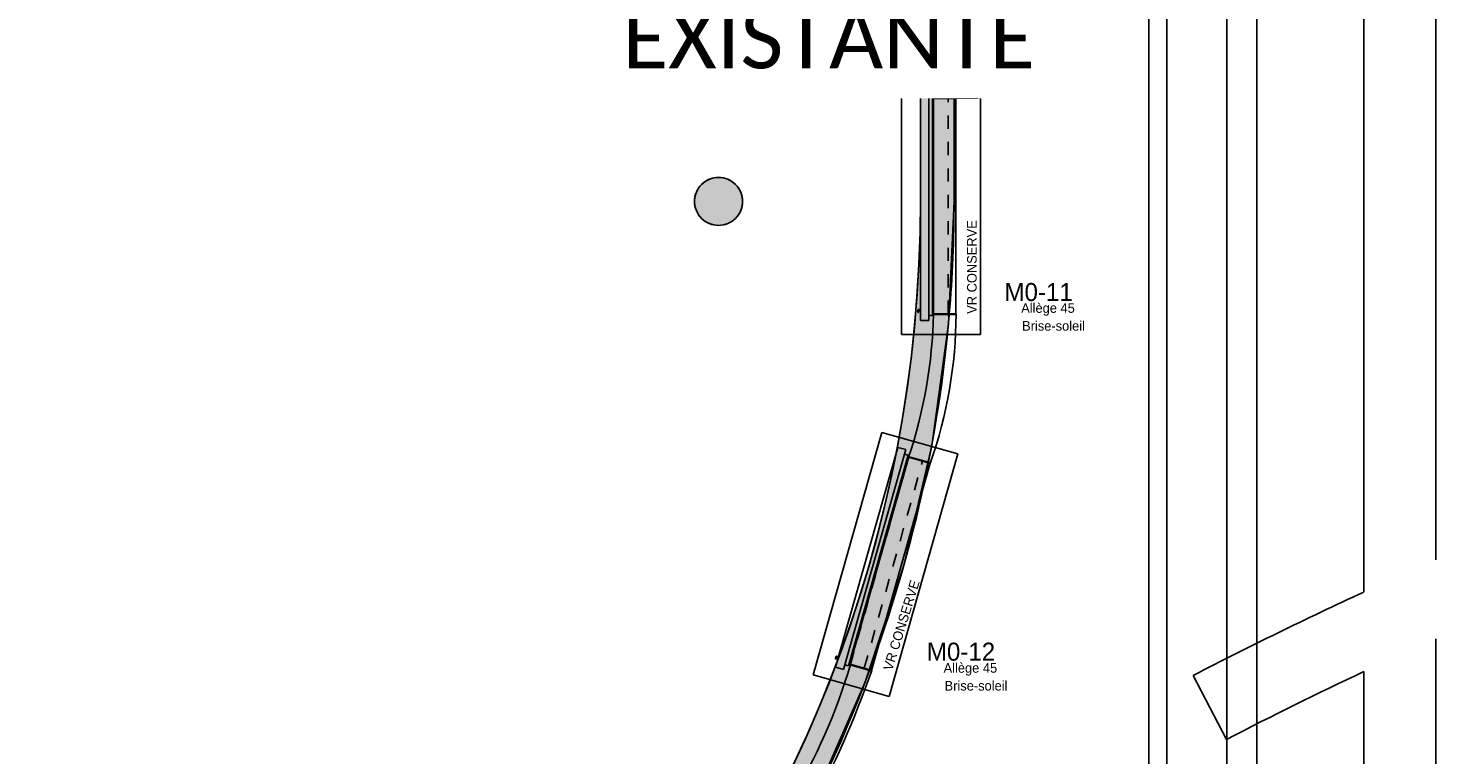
# Model space of a CAD drawing. Extents: x -24342 to 73038, y -9656 to 30949.
# Tile 17 of 118: x 2303 to 3475, y -3904 to -3300. Entities that reach past the tile are written whole.
import ezdxf
from ezdxf import colors
from ezdxf.entities.mleader import LeaderData, LeaderLine
from ezdxf.math import Vec2, Vec3

# ---------------------------------------------------------------- set-up
doc = ezdxf.new("R2010")
doc.units = 0
doc.set_wipeout_variables(frame=1)
for name, pattern in [('21.0032_xref_rdc_02_pro$0$Points tirets', [670.277762, 352.777767, -176.388884, 0, -141.111112]), ('21.0032_xref_rdc_02_pro$0$Tirets A', [220, 110, -110]), ('21.0032_xref_rdc_02_pro$0$Traits', [564.444447, 282.222223, -282.222223]), ('21.0032_xref_rdc_02_pro$0$Wipeout_Contour', [1000, 0, -1000]), ('ACAD_ISO12W100', [21, 12, -3, 0, -3, 0, -3])]:
    doc.linetypes.add(name, pattern=pattern)
for name, color, linetype in [('0_XREF', 250, 'Continuous'), ('21.0032_xref_rdc_02_pro$0$00-00 nomenclature fenetres amphi 300', 251, 'Continuous'), ('21.0032_xref_rdc_02_pro$0$01-01 Terrain 3D.Terrain', 251, 'Continuous'), ('21.0032_xref_rdc_02_pro$0$02-06 Poutre.Construction', 251, 'Continuous'), ('21.0032_xref_rdc_02_pro$0$06-05 Texte 50ème 20ème - DCE.Texte', 251, 'Continuous'), ('21.0032_xref_rdc_02_pro$0$08-01 2D Dessin général.2D', 251, 'Continuous'), ('21.0032_xref_rdc_02_pro$0$08-01 contour hachures', 251, 'Continuous'), ('21.0032_xref_rdc_02_pro$0$A-AREA-____-OTLN.Modèle IFC', 251, 'Continuous'), ('21.0032_xref_rdc_02_pro$0$A-GLAZ-____-OTLN.Modèle IFC', 251, 'Continuous'), ('21.0032_xref_rdc_02_pro$0$A-WALL-____-OTLN.Modèle IFC', 251, 'Continuous'), ('21.0032_xref_rdc_02_pro$0$C-TOPO-____-OTLN.Modèle IFC', 251, 'Continuous'), ('21.0032_xref_rdc_02_pro$0$S-COLS-____-OTLN.Modèle IFC', 251, 'Continuous'), ('2_INCENDIE', 30, 'Continuous')]:
    doc.layers.add(name, color=color, linetype=linetype)
doc.styles.add('21.0032_xref_rdc_02_pro$0$Standard', font='txt')
doc.styles.add('21.0032_xref_rdc_02_pro$0$STYLE_GENERE_3', font='txt')
doc.styles.get("Standard").update_dxf_attribs({"font": 'calibri.ttf'})

# ---------------------------------------------------------------- blocks, each defined once
blk = doc.blocks.new('21.0032_xref_rdc_02_pro$0$Percement_1_1')
at = {"linetype": '21.0032_xref_rdc_02_pro$0$Wipeout_Contour', "ltscale": 182088.183279}
blk.add_wipeout([(30730, -33585), (30740, -33585), (30740, -33575), (30730, -33575)], dxfattribs=at).dxf.layer = '21.0032_xref_rdc_02_pro$0$A-WALL-____-OTLN.Modèle IFC'
at = {"layer": '21.0032_xref_rdc_02_pro$0$A-WALL-____-OTLN.Modèle IFC', "linetype": '21.0032_xref_rdc_02_pro$0$Points tirets'}
blk.add_line((30940, -33580), (30530, -33580), dxfattribs=at)
at = {"layer": '21.0032_xref_rdc_02_pro$0$A-WALL-____-OTLN.Modèle IFC', "linetype": 'Continuous', "flags": 128}
for points in [[(30740, -33575), (30730, -33575)], [(30730, -33575), (30730, -33585)], [(30730, -33585), (30740, -33585)], [(30740, -33585), (30740, -33575)]]:
    blk.add_lwpolyline(points, dxfattribs=at)
blk = doc.blocks.new('21.0032_xref_rdc_02_pro$0$Percement_4_1')
at = {"linetype": '21.0032_xref_rdc_02_pro$0$Wipeout_Contour', "ltscale": 311241.314678}
blk.add_wipeout([(30730, -31440), (30730, -31710), (30730, -33575), (30740, -33575), (30740, -31710), (30740, -31430), (30730, -31430)], dxfattribs=at).dxf.layer = '21.0032_xref_rdc_02_pro$0$A-WALL-____-OTLN.Modèle IFC'
at = {"layer": '21.0032_xref_rdc_02_pro$0$A-WALL-____-OTLN.Modèle IFC', "linetype": '21.0032_xref_rdc_02_pro$0$Points tirets'}
blk.add_line((30940, -32505), (30530, -32505), dxfattribs=at)
at = {"layer": '21.0032_xref_rdc_02_pro$0$A-WALL-____-OTLN.Modèle IFC', "linetype": 'Continuous', "flags": 128}
for points in [[(30740, -31430), (30730, -31430)], [(30730, -31430), (30730, -31440), (30730, -31710), (30730, -33575)], [(30740, -33575), (30740, -31710), (30740, -31430)]]:
    blk.add_lwpolyline(points, dxfattribs=at)
blk = doc.blocks.new('21.0032_xref_rdc_02_pro$0$Mur_4_1', base_point=(30600, -34440))
at = {"layer": '21.0032_xref_rdc_02_pro$0$A-WALL-____-OTLN.Modèle IFC', "linetype": 'Continuous'}
for points in [[(30460, -31430), (30460, -31710), (30730, -31440), (30730, -31430)], [(30460, -31710), (30730, -31710), (30730, -31440)], [(30460, -34440), (30740, -34440), (30740, -33585), (30730, -33585), (30730, -33580), (30730, -33575), (30730, -31710), (30460, -31710)]]:
    blk.add_hatch(color=256, dxfattribs=at).paths.add_polyline_path(points)
at = {"layer": '21.0032_xref_rdc_02_pro$0$A-WALL-____-OTLN.Modèle IFC', "linetype": 'Continuous', "flags": 128}
for points in [[(30730, -31430), (30460, -31430)], [(30460, -31710), (30460, -34440)], [(30740, -34440), (30740, -33585)]]:
    blk.add_lwpolyline(points, dxfattribs=at)
blk = doc.blocks.new('21.0032_xref_rdc_02_pro$0$Percement_12_1')
at = {"linetype": '21.0032_xref_rdc_02_pro$0$Wipeout_Contour', "ltscale": 194811.870511}
blk.add_wipeout([(30029, -38335), (30025, -38344), (30035, -38348), (30038, -38339)], dxfattribs=at).dxf.layer = '21.0032_xref_rdc_02_pro$0$A-WALL-____-OTLN.Modèle IFC'
at = {"layer": '21.0032_xref_rdc_02_pro$0$A-WALL-____-OTLN.Modèle IFC', "linetype": 'Continuous', "flags": 128}
for points in [[(30029, -38335), (30025, -38344)], [(30025, -38344), (30035, -38348)], [(30038, -38339), (30029, -38335)], [(30035, -38348), (30038, -38339)]]:
    blk.add_lwpolyline(points, dxfattribs=at)
blk = doc.blocks.new('21.0032_xref_rdc_02_pro$0$Percement_13_1')
at = {"linetype": '21.0032_xref_rdc_02_pro$0$Wipeout_Contour', "ltscale": 187359.423329}
blk.add_wipeout([(30690, -35385), (30700, -35386), (30701, -35376), (30691, -35375)], dxfattribs=at).dxf.layer = '21.0032_xref_rdc_02_pro$0$A-WALL-____-OTLN.Modèle IFC'
at = {"layer": '21.0032_xref_rdc_02_pro$0$A-WALL-____-OTLN.Modèle IFC', "linetype": 'Continuous', "flags": 128}
for points in [[(30691, -35375), (30690, -35385)], [(30701, -35376), (30691, -35375)], [(30700, -35386), (30701, -35376)], [(30690, -35385), (30700, -35386)]]:
    blk.add_lwpolyline(points, dxfattribs=at)
blk = doc.blocks.new('21.0032_xref_rdc_02_pro$0$Mur_5_1', base_point=(20620, -45429))
at = {"layer": '21.0032_xref_rdc_02_pro$0$A-WALL-____-OTLN.Modèle IFC', "linetype": 'Continuous'}
for points in [[(30460, -34440, -0.38226), (20760, -45274), (20760, -45555, 0.041552), (22581, -45204), (22579, -45194), (22588, -45192), (22591, -45201, 0.02809), (23778, -44794), (23774, -44784), (23784, -44781), (23787, -44790, 0.040226), (25390, -43979), (25385, -43971), (25394, -43966), (25399, -43974, 0.02835), (26440, -43253), (26434, -43245), (26442, -43238), (26448, -43246, 0.040092), (27765, -42034), (27758, -42027), (27764, -42020), (27772, -42027, 0.028357), (28577, -41049), (28569, -41043), (28575, -41035), (28583, -41041, 0.040091), (29521, -39516), (29512, -39512), (29517, -39503), (29526, -39507, 0.028338), (30035, -38348), (30025, -38344), (30029, -38335), (30038, -38339, 0.067979), (30700, -35386), (30690, -35385), (30691, -35375), (30701, -35376, 0.020952), (30740, -34440)], [(30701, -35376), (30700, -35386, 0.000224)], [(30035, -38348, 0.000224), (30038, -38339)], [(29521, -39516, 0.000224), (29526, -39507)], [(28583, -41041), (28577, -41049, 0.000224)], [(27765, -42034, 0.000224), (27772, -42027)], [(26448, -43246), (26440, -43253, 0.000224)], [(25399, -43974), (25390, -43979, 0.000224)], [(23778, -44794, 0.000224), (23787, -44790)], [(22581, -45204, 0.000224), (22591, -45201)], [(20760, -45274, -0.006453), (20480, -45301), (20760, -45555)], [(20480, -45301), (20480, -45582, 0.00629), (20760, -45555)]]:
    blk.add_hatch(color=256, dxfattribs=at).paths.add_polyline_path(points)
at = {"layer": '21.0032_xref_rdc_02_pro$0$A-WALL-____-OTLN.Modèle IFC', "linetype": 'Continuous', "flags": 128}
blk.add_lwpolyline([(20480, -45301), (20480, -45582)], dxfattribs=at)
at = {"layer": '21.0032_xref_rdc_02_pro$0$A-WALL-____-OTLN.Modèle IFC', "linetype": 'Continuous'}
for radius, start, end in [(10900, 274.8417, 0), (11180, 355.1988, 0), (11180, 339.5918, 355.1476), (11180, 333.0477, 339.5406), (11180, 323.8131, 332.9964), (11180, 317.2647, 323.7619), (11180, 308.03, 317.2135), (11180, 301.4832, 307.9788), (11180, 292.2178, 301.432), (11180, 285.7304, 292.1666), (11180, 276.1617, 285.6792)]:
    blk.add_arc((19560, -34440), radius, start, end, dxfattribs=at)
blk = doc.blocks.new('21.0032_xref_rdc_02_pro$0$Forme_1_1')
at = {"layer": '21.0032_xref_rdc_02_pro$0$C-TOPO-____-OTLN.Modèle IFC', "linetype": 'Continuous', "flags": 128}
for points in [[(20760, -45555), (21770, -45399), (22762, -45152), (23264, -44976), (23727, -44815), (24657, -44391), (25544, -43884), (26382, -43298), (27162, -42638), (27879, -41909), (27943, -41831), (28526, -41118), (29008, -40405), (29099, -40271), (29591, -39376), (30000, -38439), (30322, -37469), (30554, -36474), (30693, -35461), (30740, -34440), (30740, -32530), (30740, -32380)], [(32510, -32380), (32510, -32883), (32510, -34884), (32510, -39630)]]:
    blk.add_lwpolyline(points, dxfattribs=at)
blk = doc.blocks.new('21.0032_xref_rdc_02_pro$0$Mur_11_1', base_point=(32760, -39880))
at = {"linetype": '21.0032_xref_rdc_02_pro$0$Wipeout_Contour', "ltscale": 137308.163985}
blk.add_wipeout([(32510, -32380), (33010, -31880), (32510, -31880)], dxfattribs=at).dxf.layer = '21.0032_xref_rdc_02_pro$0$A-WALL-____-OTLN.Modèle IFC'
at = {"linetype": '21.0032_xref_rdc_02_pro$0$Wipeout_Contour', "ltscale": 194959.817278}
blk.add_wipeout([(32510, -32380), (32510, -39630), (33010, -39630), (33010, -32380)], dxfattribs=at).dxf.layer = '21.0032_xref_rdc_02_pro$0$A-WALL-____-OTLN.Modèle IFC'
at = {"linetype": '21.0032_xref_rdc_02_pro$0$Wipeout_Contour', "ltscale": 138015.223671}
blk.add_wipeout([(32510, -32380), (33010, -32380), (33010, -31880)], dxfattribs=at).dxf.layer = '21.0032_xref_rdc_02_pro$0$A-WALL-____-OTLN.Modèle IFC'
at = {"layer": '21.0032_xref_rdc_02_pro$0$A-WALL-____-OTLN.Modèle IFC', "linetype": 'Continuous', "flags": 128}
for points in [[(33010, -31880), (32510, -31880)], [(33010, -39630), (33010, -31880)], [(32510, -32380), (32510, -39630)]]:
    blk.add_lwpolyline(points, dxfattribs=at)
blk = doc.blocks.new('21.0032_xref_rdc_02_pro$0$Mur_219_1', base_point=(75589, -84280))
at = {"layer": '21.0032_xref_rdc_02_pro$0$01-01 Terrain 3D.Terrain', "linetype": 'Continuous', "flags": 128}
blk.add_lwpolyline([(32731, -38384), (33007, -38916)], dxfattribs=at)
at = {"layer": '21.0032_xref_rdc_02_pro$0$01-01 Terrain 3D.Terrain', "linetype": 'Continuous'}
for radius, start in [(32600, 114.6565), (32000, 115.1507)]:
    blk.add_arc((47750, -67318), radius, start, 117.4325, dxfattribs=at)
blk = doc.blocks.new('21.0032_xref_rdc_02_pro$0$Mur_223_1', base_point=(34750, -32030))
at = {"linetype": '21.0032_xref_rdc_02_pro$0$Wipeout_Contour', "ltscale": 222387.020823}
blk.add_wipeout([(34150, -54118), (34750, -54118), (34750, -32030), (34150, -32030)], dxfattribs=at).dxf.layer = '21.0032_xref_rdc_02_pro$0$01-01 Terrain 3D.Terrain'
at = {"layer": '21.0032_xref_rdc_02_pro$0$01-01 Terrain 3D.Terrain', "linetype": 'Continuous', "flags": 128}
for points in [[(34150, -32030), (34150, -37690)], [(34750, -37422), (34750, -32030)], [(34750, -54118), (34750, -38078)], [(34150, -38352), (34150, -54118)]]:
    blk.add_lwpolyline(points, dxfattribs=at)
blk = doc.blocks.new('21.0032_xref_rdc_02_pro$0$Poteau_9_1', base_point=(28780, -34440))
at = {"layer": '21.0032_xref_rdc_02_pro$0$S-COLS-____-OTLN.Modèle IFC', "linetype": 'Continuous'}
blk.add_hatch(color=256, dxfattribs=at).paths.add_polyline_path([(28580, -34440, 0.414214), (28780, -34640, 0.414214), (28980, -34440, 0.414214), (28780, -34240, 0.414214)])
at = {"layer": '21.0032_xref_rdc_02_pro$0$S-COLS-____-OTLN.Modèle IFC', "linetype": 'Continuous', "flags": 128}
blk.add_lwpolyline([(28580, -34440, 0.414214), (28780, -34640, 0.414214), (28980, -34440, 0.414214), (28780, -34240, 0.414214)], format="xyb", close=True, dxfattribs=at)
blk = doc.blocks.new('21.0032_xref_rdc_02_pro$0$Mur 1[9]_1', base_point=(8360, -48708))
at = {"layer": '21.0032_xref_rdc_02_pro$0$A-WALL-____-OTLN.Modèle IFC', "linetype": 'Continuous'}
for p, q in [((32360, -39480), (32360, -32530)), ((33260, -33261), (33259, -32711)), ((33260, -33261), (33260, -33858)), ((33260, -33858), (33260, -34343)), ((33260, -34343), (33259, -34841)), ((33259, -34841), (33260, -35230)), ((33260, -35230), (33260, -35589)), ((33260, -35589), (33260, -36171)), ((33260, -36171), (33259, -36645)), ((33260, -37114), (33259, -36645)), ((33260, -37114), (33259, -37762)), ((33260, -38160), (33259, -37762)), ((33260, -38801), (33260, -38160)), ((33260, -38801), (33259, -39197))]:
    blk.add_line(p, q, dxfattribs=at)
blk = doc.blocks.new('21.0032_xref_rdc_02_pro$0$Elément Modèle 2[16]_1', base_point=(29925, -36388))
at = {"layer": '21.0032_xref_rdc_02_pro$0$A-GLAZ-____-OTLN.Modèle IFC', "linetype": 'Continuous'}
for p, q in [((29754, -38314), (30272, -36486)), ((30339, -36505), (29821, -38333)), ((30357, -36552), (29861, -38303)), ((30272, -36486), (30339, -36505)), ((30328, -36544), (30357, -36552)), ((29873, -38296), (30364, -36564)), ((30053, -38342), (30540, -36619)), ((30354, -36561), (30364, -36564)), ((30537, -36618), (30362, -36569)), ((30364, -36564), (30538, -36613)), ((30539, -36619), (30537, -36618)), ((30538, -36613), (30541, -36614)), ((30539, -36619), (30541, -36614)), ((30540, -36619), (30539, -36619)), ((30540, -36619), (30542, -36614)), ((30541, -36614), (30542, -36614)), ((29752, -38246), (29753, -38244)), ((29757, -38247), (29752, -38246)), ((29753, -38244), (29754, -38240)), ((29753, -38244), (29758, -38246)), ((29758, -38224), (29754, -38240)), ((29758, -38246), (29757, -38247)), ((29761, -38223), (29758, -38224)), ((29759, -38242), (29758, -38246)), ((29759, -38242), (29761, -38233)), ((29778, -38227), (29761, -38223)), ((29761, -38233), (29776, -38237)), ((29861, -38303), (29832, -38295)), ((29873, -38296), (29864, -38293)), ((30048, -38345), (29873, -38296)), ((29875, -38291), (30049, -38341)), ((29821, -38333), (29754, -38314)), ((30050, -38346), (30048, -38345)), ((30049, -38341), (30052, -38341)), ((30050, -38346), (30052, -38341)), ((30051, -38346), (30050, -38346)), ((30051, -38346), (30053, -38342)), ((30052, -38341), (30053, -38342))]:
    blk.add_line(p, q, dxfattribs=at)
blk = doc.blocks.new('21.0032_xref_rdc_02_pro$0$Elément Modèle 2[20]_1', base_point=(30100, -33530))
at = {"layer": '21.0032_xref_rdc_02_pro$0$A-GLAZ-____-OTLN.Modèle IFC', "linetype": 'Continuous'}
for p, q in [((30460, -33530), (30530, -33530)), ((30460, -35430), (30460, -33530)), ((30530, -33530), (30530, -35430)), ((30530, -33570), (30560, -33570)), ((30560, -33570), (30560, -35390)), ((30560, -33580), (30570, -33580)), ((30570, -33580), (30751, -33580)), ((30570, -35380), (30570, -33580)), ((30751, -33585), (30570, -33585)), ((30751, -33580), (30754, -33580)), ((30754, -33585), (30751, -33585)), ((30754, -33580), (30755, -33580)), ((30754, -33585), (30754, -33580)), ((30755, -33585), (30754, -33585)), ((30755, -33585), (30755, -33580)), ((30755, -35375), (30755, -33585)), ((30442, -35340), (30440, -35342)), ((30440, -35342), (30440, -35359)), ((30440, -35363), (30440, -35359)), ((30440, -35365), (30440, -35363)), ((30440, -35363), (30445, -35363)), ((30445, -35365), (30440, -35365)), ((30460, -35340), (30442, -35340)), ((30445, -35359), (30445, -35350)), ((30445, -35350), (30460, -35350)), ((30445, -35359), (30445, -35363)), ((30445, -35363), (30445, -35365)), ((30570, -35380), (30560, -35380)), ((30570, -35375), (30751, -35375)), ((30751, -35380), (30570, -35380)), ((30751, -35375), (30754, -35375)), ((30754, -35380), (30751, -35380)), ((30754, -35375), (30755, -35375)), ((30754, -35380), (30754, -35375)), ((30755, -35380), (30754, -35380)), ((30755, -35380), (30755, -35375)), ((30530, -35430), (30460, -35430)), ((30560, -35390), (30530, -35390))]:
    blk.add_line(p, q, dxfattribs=at)
blk = doc.blocks.new('21.0032_xref_rdc_02_pro$0$Poutre_58_1', base_point=(30690, -35375))
at = {"layer": '21.0032_xref_rdc_02_pro$0$02-06 Poutre.Construction', "linetype": '21.0032_xref_rdc_02_pro$0$Tirets A'}
for p, q in [((30570, -35375), (30570, -33585)), ((30690, -33585), (30570, -33585)), ((30690, -35375), (30690, -33585)), ((30690, -35375), (30570, -35375))]:
    blk.add_line(p, q, dxfattribs=at)
blk = doc.blocks.new('21.0032_xref_rdc_02_pro$0$Poutre_59_1', base_point=(30690, -35375))
at = {"layer": '21.0032_xref_rdc_02_pro$0$02-06 Poutre.Construction', "linetype": '21.0032_xref_rdc_02_pro$0$Tirets A'}
for p, q in [((30570, -35375), (30570, -33585)), ((30690, -33585), (30570, -33585)), ((30690, -35375), (30690, -33585)), ((30690, -35375), (30570, -35375))]:
    blk.add_line(p, q, dxfattribs=at)
blk = doc.blocks.new('21.0032_xref_rdc_02_pro$0$Poutre_60_1', base_point=(30690, -35375))
at = {"layer": '21.0032_xref_rdc_02_pro$0$02-06 Poutre.Construction', "linetype": '21.0032_xref_rdc_02_pro$0$Tirets A'}
for p, q in [((30570, -35375), (30570, -33585)), ((30690, -33585), (30570, -33585)), ((30690, -35375), (30690, -33585)), ((30690, -35375), (30570, -35375))]:
    blk.add_line(p, q, dxfattribs=at)
blk = doc.blocks.new('21.0032_xref_rdc_02_pro$0$Poutre_61_1', base_point=(30690, -35375))
at = {"layer": '21.0032_xref_rdc_02_pro$0$02-06 Poutre.Construction', "linetype": '21.0032_xref_rdc_02_pro$0$Tirets A'}
for p, q in [((30570, -35375), (30570, -33585)), ((30690, -33585), (30570, -33585)), ((30690, -35375), (30690, -33585)), ((30690, -35375), (30570, -35375))]:
    blk.add_line(p, q, dxfattribs=at)
blk = doc.blocks.new('21.0032_xref_rdc_02_pro$0$Poutre_62_1', base_point=(29992, -38324))
at = {"layer": '21.0032_xref_rdc_02_pro$0$02-06 Poutre.Construction', "linetype": '21.0032_xref_rdc_02_pro$0$Tirets A'}
for p, q in [((29877, -38292), (30362, -36569)), ((29992, -38324), (30478, -36601)), ((30478, -36601), (30362, -36569)), ((29992, -38324), (29877, -38292))]:
    blk.add_line(p, q, dxfattribs=at)
blk = doc.blocks.new('21.0032_xref_rdc_02_pro$0$Poutre_63_1', base_point=(29992, -38324))
at = {"layer": '21.0032_xref_rdc_02_pro$0$02-06 Poutre.Construction', "linetype": '21.0032_xref_rdc_02_pro$0$Tirets A'}
for p, q in [((29877, -38292), (30362, -36569)), ((29992, -38324), (30478, -36601)), ((30478, -36601), (30362, -36569)), ((29992, -38324), (29877, -38292))]:
    blk.add_line(p, q, dxfattribs=at)
blk = doc.blocks.new('21.0032_xref_rdc_02_pro$0$Poutre_64_1', base_point=(29992, -38324))
at = {"layer": '21.0032_xref_rdc_02_pro$0$02-06 Poutre.Construction', "linetype": '21.0032_xref_rdc_02_pro$0$Tirets A'}
for p, q in [((29877, -38292), (30362, -36569)), ((29992, -38324), (30478, -36601)), ((30478, -36601), (30362, -36569)), ((29992, -38324), (29877, -38292))]:
    blk.add_line(p, q, dxfattribs=at)
blk = doc.blocks.new('21.0032_xref_rdc_02_pro$0$Poutre_65_1', base_point=(29992, -38324))
at = {"layer": '21.0032_xref_rdc_02_pro$0$02-06 Poutre.Construction', "linetype": '21.0032_xref_rdc_02_pro$0$Tirets A'}
for p, q in [((29877, -38292), (30362, -36569)), ((29992, -38324), (30478, -36601)), ((30478, -36601), (30362, -36569)), ((29992, -38324), (29877, -38292))]:
    blk.add_line(p, q, dxfattribs=at)
blk = doc.blocks.new('21.0032_xref_rdc_02_pro')
at = {"layer": '21.0032_xref_rdc_02_pro$0$08-01 2D Dessin général.2D', "linetype": 'Continuous', "flags": 128}
for points in [[(3036.2, -3656.9, 0.073706), (3057, -3537.8)], [(2937.6, -3942.7, 0.067309), (2987.7, -3829.2)]]:
    blk.add_lwpolyline(points, format="xyb", dxfattribs=at)
at = {"layer": '21.0032_xref_rdc_02_pro$0$08-01 contour hachures', "linetype": '21.0032_xref_rdc_02_pro$0$Traits', "flags": 128}
for points in [[(3030.2, -3345), (3030.2, -3554.8)], [(3030.2, -3554.8), (3096, -3554.8)], [(3013.8, -3636.2), (3077.2, -3654.1)], [(3077.2, -3654.1), (3020, -3856)]]:
    blk.add_lwpolyline(points, dxfattribs=at)
at = {"layer": '21.0032_xref_rdc_02_pro$0$A-AREA-____-OTLN.Modèle IFC', "linetype": 'Continuous', "flags": 128}
blk.add_lwpolyline([(2858, -3444, -1), (2898, -3444, -1)], format="xyb", close=True, dxfattribs=at)
at = {"layer": '21.0032_xref_rdc_02_pro$0$A-WALL-____-OTLN.Modèle IFC', "linetype": 'Continuous', "xscale": 0.1, "yscale": 0.1, "zscale": 0.1}
for name in ['21.0032_xref_rdc_02_pro$0$Percement_1_1', '21.0032_xref_rdc_02_pro$0$Percement_13_1', '21.0032_xref_rdc_02_pro$0$Percement_12_1']:
    blk.add_blockref(name, (0, 0), dxfattribs=at)
at = {"layer": '21.0032_xref_rdc_02_pro$0$S-COLS-____-OTLN.Modèle IFC', "xscale": 0.1, "yscale": 0.1, "zscale": 0.1}
blk.add_blockref('21.0032_xref_rdc_02_pro$0$Poteau_9_1', (2878, -3444), dxfattribs=at)
at = {"layer": '21.0032_xref_rdc_02_pro$0$00-00 nomenclature fenetres amphi 300', "linetype": 'Continuous', "char_height": 15, "attachment_point": 5, "style": '21.0032_xref_rdc_02_pro$0$STYLE_GENERE_3'}
for s, insert in [('\\A1;M0-11', (3144.4, -3519.5)), ('\\A1;M0-12', (3079.8, -3818.7))]:
    blk.add_mtext(s, dxfattribs=dict(at, insert=insert))
at = {"layer": '21.0032_xref_rdc_02_pro$0$06-05 Texte 50ème 20ème - DCE.Texte', "linetype": 'Continuous', "char_height": 8, "attachment_point": 5, "style": '21.0032_xref_rdc_02_pro$0$Standard'}
for insert, rotation in [((3088.9, -3498.6), 90), ((3030.2, -3796.6), 72.741)]:
    blk.add_mtext('\\A1;VR CONSERVE', dxfattribs=dict(at, insert=insert, rotation=rotation))
for s, insert in [('\\A1;Allège 45', (3152.2, -3533.9)), ('\\A1;Brise-soleil', (3156.8, -3547.6)), ('\\A1;Allège 45', (3087.6, -3833.3)), ('\\A1;Brise-soleil', (3092.3, -3847))]:
    blk.add_mtext(s, dxfattribs=dict(at, insert=insert))
at = {"layer": '21.0032_xref_rdc_02_pro$0$08-01 2D Dessin général.2D', "linetype": 'Continuous', "flags": 128}
for points in [[(3054.5, -3661.1, 0.083043), (3075.7, -3537.9)], [(2953.5, -3951.6, 0.041734), (3005.5, -3834.2)]]:
    blk.add_lwpolyline(points, format="xyb", dxfattribs=at)
at = {"layer": '21.0032_xref_rdc_02_pro$0$08-01 contour hachures', "linetype": '21.0032_xref_rdc_02_pro$0$Traits', "flags": 128}
for points in [[(3013.8, -3636.2), (2956.7, -3838)], [(2956.7, -3838), (3020, -3856)]]:
    blk.add_lwpolyline(points, dxfattribs=at)
at = {"layer": '21.0032_xref_rdc_02_pro$0$A-AREA-____-OTLN.Modèle IFC', "linetype": 'Continuous', "flags": 128}
blk.add_lwpolyline([(2753.6, -2928), (2720.1, -2928, 0.243428), (1976, -2522.2, -0.999999), (1936, -2522.2, 0.018837), (1866.7, -2526.3, 0.045559), (1702, -2557.7, 0.328606), (1034.2, -3424, -0.414214), (1054.2, -3444, -0.414214), (1034.2, -3464, 0.401562), (1936, -4365.8, -0.999999), (1976, -4365.8, 0.027214), (2076, -4358.2), (2076, -4527.4, 0.38226), (3046, -3444), (3046, -3171), (2983.5, -3171), (2983.5, -3133), (3011.5, -3133), (3011.5, -2943), (2940.9, -2943, 0.047883), (2827.6, -2764.8), (2705.6, -2860.4, -0.021851)], format="xyb", close=True, dxfattribs=at)
at = {"layer": '21.0032_xref_rdc_02_pro$0$02-06 Poutre.Construction', "xscale": 0.1, "yscale": 0.1, "zscale": 0.1}
for name in ['21.0032_xref_rdc_02_pro$0$Poutre_62_1', '21.0032_xref_rdc_02_pro$0$Poutre_63_1', '21.0032_xref_rdc_02_pro$0$Poutre_64_1', '21.0032_xref_rdc_02_pro$0$Poutre_65_1']:
    blk.add_blockref(name, (2999.2, -3832.4), dxfattribs=at)
at = {"layer": '21.0032_xref_rdc_02_pro$0$A-GLAZ-____-OTLN.Modèle IFC', "linetype": 'Continuous', "xscale": 0.1, "yscale": 0.1, "zscale": 0.1}
blk.add_blockref('21.0032_xref_rdc_02_pro$0$Elément Modèle 2[16]_1', (2992.5, -3638.8), dxfattribs=at)
at = {"layer": '21.0032_xref_rdc_02_pro$0$A-WALL-____-OTLN.Modèle IFC', "linetype": 'Continuous', "xscale": 0.1, "yscale": 0.1, "zscale": 0.1}
blk.add_blockref('21.0032_xref_rdc_02_pro$0$Percement_4_1', (0, 0), dxfattribs=at)
at = {"layer": '21.0032_xref_rdc_02_pro$0$A-WALL-____-OTLN.Modèle IFC', "xscale": 0.1, "yscale": 0.1, "zscale": 0.1}
blk.add_blockref('21.0032_xref_rdc_02_pro$0$Mur_5_1', (2062, -4542.9), dxfattribs=at)
at = {"layer": '21.0032_xref_rdc_02_pro$0$08-01 contour hachures', "linetype": '21.0032_xref_rdc_02_pro$0$Traits', "flags": 128}
for points in [[(3030.2, -3345), (3096, -3345)], [(3096, -3345), (3096, -3554.8)]]:
    blk.add_lwpolyline(points, dxfattribs=at)
at = {"layer": '21.0032_xref_rdc_02_pro$0$02-06 Poutre.Construction', "xscale": 0.1, "yscale": 0.1, "zscale": 0.1}
for name in ['21.0032_xref_rdc_02_pro$0$Poutre_58_1', '21.0032_xref_rdc_02_pro$0$Poutre_59_1', '21.0032_xref_rdc_02_pro$0$Poutre_60_1', '21.0032_xref_rdc_02_pro$0$Poutre_61_1']:
    blk.add_blockref(name, (3069, -3537.5), dxfattribs=at)
at = {"layer": '21.0032_xref_rdc_02_pro$0$A-GLAZ-____-OTLN.Modèle IFC', "linetype": 'Continuous', "xscale": 0.1, "yscale": 0.1, "zscale": 0.1}
blk.add_blockref('21.0032_xref_rdc_02_pro$0$Elément Modèle 2[20]_1', (3010, -3353), dxfattribs=at)
at = {"layer": '21.0032_xref_rdc_02_pro$0$A-WALL-____-OTLN.Modèle IFC', "xscale": 0.1, "yscale": 0.1, "zscale": 0.1}
blk.add_blockref('21.0032_xref_rdc_02_pro$0$Mur_4_1', (3060, -3444), dxfattribs=at)
at = {"layer": '21.0032_xref_rdc_02_pro$0$C-TOPO-____-OTLN.Modèle IFC', "linetype": 'Continuous', "xscale": 0.1, "yscale": 0.1, "zscale": 0.1}
blk.add_blockref('21.0032_xref_rdc_02_pro$0$Forme_1_1', (0, 0), dxfattribs=at)
at = {"layer": '21.0032_xref_rdc_02_pro$0$A-WALL-____-OTLN.Modèle IFC', "xscale": 0.1, "yscale": 0.1, "zscale": 0.1}
blk.add_blockref('21.0032_xref_rdc_02_pro$0$Mur_11_1', (3276, -3988), dxfattribs=at)
at = {"layer": '21.0032_xref_rdc_02_pro$0$01-01 Terrain 3D.Terrain', "xscale": 0.1, "yscale": 0.1, "zscale": 0.1}
blk.add_blockref('21.0032_xref_rdc_02_pro$0$Mur_219_1', (7558.9, -8428), dxfattribs=at)
at = {"layer": '21.0032_xref_rdc_02_pro$0$A-WALL-____-OTLN.Modèle IFC', "linetype": 'Continuous', "xscale": 0.1, "yscale": 0.1, "zscale": 0.1}
blk.add_blockref('21.0032_xref_rdc_02_pro$0$Mur 1[9]_1', (836, -4870.8), dxfattribs=at)
at = {"layer": '21.0032_xref_rdc_02_pro$0$01-01 Terrain 3D.Terrain', "xscale": 0.1, "yscale": 0.1, "zscale": 0.1}
blk.add_blockref('21.0032_xref_rdc_02_pro$0$Mur_223_1', (3475, -3203), dxfattribs=at)

msp = doc.modelspace()

# ---------------------------------------------------------------- block references
at = {"layer": '0_XREF', "linetype": 'ACAD_ISO12W100'}
msp.add_blockref('21.0032_xref_rdc_02_pro', (0, 0), dxfattribs=at)

# ---------------------------------------------------------------- next in the draw order: leaders
at = {"layer": '2_INCENDIE'}
ml = msp.add_multileader_mtext('Standard', dxfattribs=at)
ml.set_content('CENTRALE INCENDIE \\PEXISTANTE', color=256)
ml.set_leader_properties()
ml.build(insert=Vec2(0, 0))
ml.multileader.update_dxf_attribs({"text_left_attachment_type": 2, "text_right_attachment_type": 2, "dogleg_length": 0.36, "arrow_head_size": 100})
ctx = ml.context
ctx.base_point, ctx.char_height, ctx.arrow_head_size, ctx.plane_origin = Vec3(2491.1, -3267.5), 50, 100, Vec3(3049.3, -2751.1)
ctx.left_attachment, ctx.right_attachment, ctx.text_align_type = 2, 2, 2
notes = []
notes.append((ctx, [(0, (1, 1, 0), (3210.1, -3267.5), (-1, 0), 66.6, [(0, [(3282.4, -2891.5)], 0, [])])]))
ctx.mtext.insert, ctx.mtext.alignment, ctx.mtext.flow_direction = Vec3(3141.4, -3200), 3, 5
ctx.mtext.has_bg_fill, ctx.mtext.bg_color, ctx.mtext.bg_scale_factor, ctx.mtext.bg_transparency, ctx.mtext.use_window_bg_color = 1, -1027028792, 1.5, 0, 1
for ctx, leaders in notes:
    for number, flags, end, landing, length, lines in leaders:
        leader = LeaderData()
        leader.index, (leader.has_last_leader_line, leader.has_dogleg_vector, leader.attachment_direction) = number, flags
        leader.last_leader_point, leader.dogleg_vector, leader.dogleg_length = Vec3(end), Vec3(landing), length
        for number, points, colour, breaks in lines:
            line = LeaderLine()
            line.index, line.vertices, line.color, line.breaks = number, Vec3.list(points), colors.encode_raw_color(colour), breaks
            leader.lines.append(line)
        ctx.leaders.append(leader)

# ---------------------------------------------------------------- next in the draw order: leaders
ml = msp.add_multileader_mtext('Standard', dxfattribs=at)
ml.set_content('CENTRALE DE COMMANDE ( AUTOMATE ) \\PVENTILATION NATURELLE DE LA GALERIE\\P\\P3 INTERRUPTEURS DE COMMANDE \\PDE LA VENTILATION MANUELLE', color=256)
ml.set_leader_properties()
ml.build(insert=Vec2(0, 0))
ml.multileader.update_dxf_attribs({"text_left_attachment_type": 2, "text_right_attachment_type": 2, "dogleg_length": 0.36, "arrow_head_size": 100})
ctx = ml.context
ctx.base_point, ctx.char_height, ctx.arrow_head_size, ctx.plane_origin = Vec3(1409.2, -2758.9), 50, 100, Vec3(4852.6, -1676.6)
ctx.left_attachment, ctx.right_attachment, ctx.text_align_type = 2, 2, 2
notes = []
notes.append((ctx, [(0, (1, 1, 0), (2813, -2758.9), (-1, 0), 66.6, [(1, [(3028.5, -2664.6), (3028.5, -2822.7)], 0, [])])]))
ctx.mtext.insert, ctx.mtext.alignment, ctx.mtext.flow_direction = Vec3(2744.3, -2563.8), 3, 5
ctx.mtext.has_bg_fill, ctx.mtext.bg_color, ctx.mtext.bg_scale_factor, ctx.mtext.bg_transparency, ctx.mtext.use_window_bg_color = 1, -1027028792, 1.5, 0, 1
for ctx, leaders in notes:
    for number, flags, end, landing, length, lines in leaders:
        leader = LeaderData()
        leader.index, (leader.has_last_leader_line, leader.has_dogleg_vector, leader.attachment_direction) = number, flags
        leader.last_leader_point, leader.dogleg_vector, leader.dogleg_length = Vec3(end), Vec3(landing), length
        for number, points, colour, breaks in lines:
            line = LeaderLine()
            line.index, line.vertices, line.color, line.breaks = number, Vec3.list(points), colors.encode_raw_color(colour), breaks
            leader.lines.append(line)
        ctx.leaders.append(leader)

doc.saveas('drawing.dxf')
